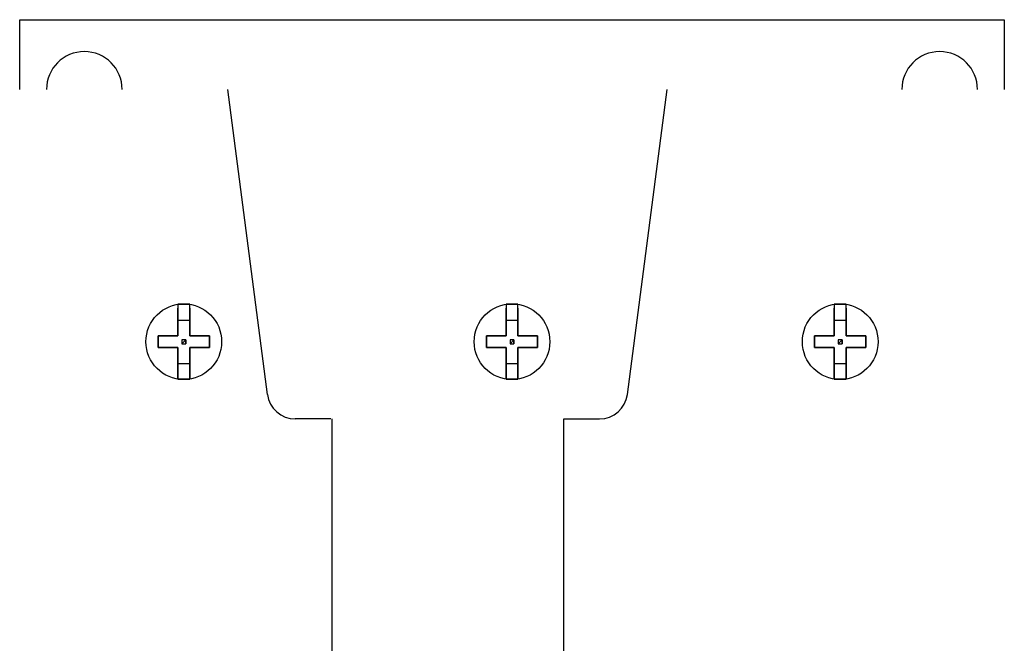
# Model space of a CAD drawing. Header units: centimetres. Extents: x -4250 to -484, y 169 to 6592.
# Tile 76 of 178: x -1121 to -1112, y 3123 to 3129. Entities that reach past the tile are written whole.
import ezdxf

# ---------------------------------------------------------------- set-up
doc = ezdxf.new("R2010")
doc.units = ezdxf.units.CM
doc.layers.add('-APP_FRONTALI', color=7, linetype='Continuous')
doc.layers.add('1', color=7, linetype='Continuous')

# ---------------------------------------------------------------- blocks, each defined once
blk = doc.blocks.new('239394_1141193553')
at = {"layer": '-APP_FRONTALI', "color": 0}
for p, q in [((0, 17.6374), (0, 18.2748)), ((0, 18.2748), (9, 18.2748)), ((9, 18.2748), (9, 17.6374)), ((2.2645, 14.8508), (1.902, 17.6374)), ((5.5553, 14.8508), (5.9178, 17.6374)), ((1.4462, 15.6741), (1.4462, 15.6386)), ((1.5538, 15.6386), (1.5538, 15.6741)), ((4.4462, 15.6741), (4.4462, 15.6386)), ((4.5538, 15.6386), (4.5538, 15.6741)), ((7.4462, 15.6741), (7.4462, 15.6386)), ((7.5538, 15.6386), (7.5538, 15.6741)), ((1.4462, 15.5302), (1.5538, 15.5302)), ((4.4462, 15.5302), (4.5538, 15.5302)), ((7.4462, 15.5302), (7.5538, 15.5302)), ((1.4462, 15.1338), (1.5538, 15.1338)), ((4.4462, 15.1338), (4.5538, 15.1338)), ((7.4462, 15.1338), (7.5538, 15.1338)), ((2.8455, 14.6273), (2.5189, 14.6273)), ((2.8572, 9.8962), (2.8572, 14.6273)), ((4.9743, 9.8962), (4.9743, 14.6273)), ((4.9743, 14.6273), (5.3008, 14.6273))]:
    blk.add_line(p, q, dxfattribs=at)
at = {"layer": '-APP_FRONTALI', "color": 0, "linetype": 'Continuous'}
for p, q in [((1.4462, 15.6741), (1.4818, 15.6741)), ((1.4818, 15.6741), (1.4462, 15.6741)), ((1.4462, 15.6741), (1.4462, 15.6741)), ((1.4818, 15.6741), (1.4818, 15.6741)), ((1.4818, 15.6741), (1.5182, 15.6741)), ((1.5182, 15.6741), (1.4818, 15.6741)), ((1.4818, 15.6741), (1.4818, 15.6741)), ((1.5182, 15.6741), (1.5182, 15.6741)), ((1.5182, 15.6741), (1.5538, 15.6741)), ((1.5538, 15.6741), (1.5182, 15.6741)), ((1.5182, 15.6741), (1.5182, 15.6741)), ((1.5538, 15.6741), (1.5538, 15.6741)), ((4.4462, 15.6741), (4.4818, 15.6741)), ((4.4818, 15.6741), (4.4462, 15.6741)), ((4.4462, 15.6741), (4.4462, 15.6741)), ((4.4818, 15.6741), (4.4818, 15.6741)), ((4.4818, 15.6741), (4.5182, 15.6741)), ((4.5182, 15.6741), (4.4818, 15.6741)), ((4.4818, 15.6741), (4.4818, 15.6741)), ((4.5182, 15.6741), (4.5182, 15.6741)), ((4.5182, 15.6741), (4.5538, 15.6741)), ((4.5538, 15.6741), (4.5182, 15.6741)), ((4.5182, 15.6741), (4.5182, 15.6741)), ((4.5538, 15.6741), (4.5538, 15.6741)), ((7.4462, 15.6741), (7.4818, 15.6741)), ((7.4818, 15.6741), (7.4462, 15.6741)), ((7.4462, 15.6741), (7.4462, 15.6741)), ((7.4818, 15.6741), (7.4818, 15.6741)), ((7.4818, 15.6741), (7.5182, 15.6741)), ((7.5182, 15.6741), (7.4818, 15.6741)), ((7.4818, 15.6741), (7.4818, 15.6741)), ((7.5182, 15.6741), (7.5182, 15.6741)), ((7.5182, 15.6741), (7.5538, 15.6741)), ((7.5538, 15.6741), (7.5182, 15.6741)), ((7.5182, 15.6741), (7.5182, 15.6741)), ((7.5538, 15.6741), (7.5538, 15.6741)), ((1.4462, 15.6386), (1.4462, 15.3862)), ((1.4462, 15.3862), (1.4462, 15.6386)), ((1.4462, 15.6386), (1.4462, 15.6386)), ((1.4462, 15.6386), (1.4462, 15.6386)), ((1.4462, 15.3862), (1.4462, 15.6386)), ((1.4462, 15.6386), (1.4462, 15.6386)), ((1.4462, 15.6386), (1.4462, 15.3862)), ((1.4462, 15.3862), (1.4462, 15.6386)), ((1.4462, 15.6386), (1.4462, 15.6386)), ((1.4462, 15.6386), (1.4462, 15.3862)), ((1.4462, 15.3862), (1.4462, 15.6386)), ((1.4462, 15.6386), (1.4462, 15.3862)), ((1.5538, 15.6386), (1.5538, 15.3862)), ((1.5538, 15.3862), (1.5538, 15.6386)), ((1.5538, 15.6386), (1.5538, 15.6386)), ((1.5538, 15.6386), (1.5538, 15.6386)), ((1.5538, 15.3862), (1.5538, 15.6386)), ((1.5538, 15.6386), (1.5538, 15.6386)), ((1.5538, 15.6386), (1.5538, 15.3862)), ((1.5538, 15.3862), (1.5538, 15.6386)), ((1.5538, 15.6386), (1.5538, 15.6386)), ((1.5538, 15.6386), (1.5538, 15.3862)), ((1.5538, 15.3862), (1.5538, 15.6386)), ((1.5538, 15.6386), (1.5538, 15.3862)), ((4.4462, 15.6386), (4.4462, 15.3862)), ((4.4462, 15.3862), (4.4462, 15.6386)), ((4.4462, 15.6386), (4.4462, 15.6386)), ((4.4462, 15.6386), (4.4462, 15.6386)), ((4.4462, 15.3862), (4.4462, 15.6386)), ((4.4462, 15.6386), (4.4462, 15.6386)), ((4.4462, 15.6386), (4.4462, 15.3862)), ((4.4462, 15.3862), (4.4462, 15.6386)), ((4.4462, 15.6386), (4.4462, 15.6386)), ((4.4462, 15.6386), (4.4462, 15.3862)), ((4.4462, 15.3862), (4.4462, 15.6386)), ((4.4462, 15.6386), (4.4462, 15.3862)), ((4.5538, 15.6386), (4.5538, 15.3862)), ((4.5538, 15.3862), (4.5538, 15.6386)), ((4.5538, 15.6386), (4.5538, 15.6386)), ((4.5538, 15.6386), (4.5538, 15.6386)), ((4.5538, 15.3862), (4.5538, 15.6386)), ((4.5538, 15.6386), (4.5538, 15.6386)), ((4.5538, 15.6386), (4.5538, 15.3862)), ((4.5538, 15.3862), (4.5538, 15.6386)), ((4.5538, 15.6386), (4.5538, 15.6386)), ((4.5538, 15.6386), (4.5538, 15.3862)), ((4.5538, 15.3862), (4.5538, 15.6386)), ((4.5538, 15.6386), (4.5538, 15.3862)), ((7.4462, 15.6386), (7.4462, 15.3862)), ((7.4462, 15.3862), (7.4462, 15.6386)), ((7.4462, 15.6386), (7.4462, 15.6386)), ((7.4462, 15.6386), (7.4462, 15.6386)), ((7.4462, 15.3862), (7.4462, 15.6386)), ((7.4462, 15.6386), (7.4462, 15.6386)), ((7.4462, 15.6386), (7.4462, 15.3862)), ((7.4462, 15.3862), (7.4462, 15.6386)), ((7.4462, 15.6386), (7.4462, 15.6386)), ((7.4462, 15.6386), (7.4462, 15.3862)), ((7.4462, 15.3862), (7.4462, 15.6386)), ((7.4462, 15.6386), (7.4462, 15.3862)), ((7.5538, 15.6386), (7.5538, 15.3862)), ((7.5538, 15.3862), (7.5538, 15.6386)), ((7.5538, 15.6386), (7.5538, 15.6386)), ((7.5538, 15.6386), (7.5538, 15.6386)), ((7.5538, 15.3862), (7.5538, 15.6386)), ((7.5538, 15.6386), (7.5538, 15.6386)), ((7.5538, 15.6386), (7.5538, 15.3862)), ((7.5538, 15.3862), (7.5538, 15.6386)), ((7.5538, 15.6386), (7.5538, 15.6386)), ((7.5538, 15.6386), (7.5538, 15.3862)), ((7.5538, 15.3862), (7.5538, 15.6386)), ((7.5538, 15.6386), (7.5538, 15.3862)), ((1.2658, 15.2786), (1.2658, 15.3862)), ((1.2658, 15.3862), (1.2658, 15.3862)), ((1.2658, 15.3862), (1.2658, 15.2786)), ((1.2658, 15.3862), (1.2658, 15.2786)), ((1.2658, 15.2786), (1.2658, 15.3862)), ((1.2658, 15.3862), (1.2658, 15.3862)), ((1.2658, 15.3862), (1.2658, 15.2786)), ((1.2658, 15.2786), (1.2658, 15.3862)), ((1.2658, 15.3862), (1.2658, 15.3862)), ((1.2658, 15.3862), (1.2658, 15.3862)), ((1.2658, 15.3862), (1.2658, 15.2786)), ((1.2658, 15.2786), (1.2658, 15.3862)), ((1.2658, 15.3862), (1.2658, 15.3862)), ((1.4462, 15.3862), (1.2658, 15.3862)), ((1.2658, 15.3862), (1.2658, 15.3862)), ((1.2658, 15.3862), (1.4462, 15.3862)), ((1.2658, 15.3862), (1.4462, 15.3862)), ((1.4462, 15.3862), (1.2658, 15.3862)), ((1.2658, 15.3862), (1.2658, 15.3862)), ((1.2658, 15.3862), (1.4462, 15.3862)), ((1.4462, 15.3862), (1.2658, 15.3862)), ((1.2658, 15.3862), (1.2658, 15.3862)), ((1.2658, 15.3862), (1.2658, 15.3862)), ((1.2658, 15.3862), (1.4462, 15.3862)), ((1.4462, 15.3862), (1.2658, 15.3862)), ((1.2658, 15.3862), (1.2658, 15.3862)), ((1.4462, 15.3862), (1.4462, 15.3862)), ((1.4462, 15.3862), (1.4462, 15.3862)), ((1.4462, 15.3862), (1.4462, 15.3862)), ((1.4462, 15.3862), (1.4462, 15.3862)), ((1.4462, 15.3862), (1.4462, 15.3862)), ((1.4462, 15.3862), (1.4462, 15.3862)), ((1.4462, 15.3862), (1.4462, 15.3862)), ((1.4462, 15.3862), (1.4462, 15.3862)), ((1.4462, 15.3862), (1.4462, 15.3862)), ((1.5182, 15.3506), (1.4818, 15.3506)), ((1.4818, 15.3506), (1.4818, 15.3142)), ((1.5182, 15.3506), (1.4818, 15.3142)), ((1.5182, 15.3506), (1.4818, 15.3506)), ((1.4818, 15.3506), (1.4818, 15.3142)), ((1.4818, 15.3142), (1.5182, 15.3506)), ((1.4818, 15.3142), (1.5182, 15.3142)), ((1.4818, 15.3142), (1.5182, 15.3142)), ((1.5182, 15.3142), (1.5182, 15.3506)), ((1.5182, 15.3506), (1.5182, 15.3142)), ((1.5182, 15.3142), (1.5182, 15.3506)), ((1.5182, 15.3506), (1.5182, 15.3506)), ((1.5182, 15.3142), (1.5182, 15.3506)), ((1.5182, 15.3506), (1.5182, 15.3506)), ((1.5182, 15.3506), (1.5182, 15.3506)), ((1.5182, 15.3142), (1.5182, 15.3142)), ((1.5182, 15.3142), (1.5182, 15.3142)), ((1.5538, 15.3862), (1.5538, 15.3862)), ((1.5538, 15.3862), (1.5538, 15.3862)), ((1.5538, 15.3862), (1.5538, 15.3862)), ((1.5538, 15.3862), (1.5538, 15.3862)), ((1.5538, 15.3862), (1.5538, 15.3862)), ((1.7342, 15.3862), (1.5538, 15.3862)), ((1.5538, 15.3862), (1.5538, 15.3862)), ((1.5538, 15.3862), (1.7342, 15.3862)), ((1.5538, 15.3862), (1.7342, 15.3862)), ((1.7342, 15.3862), (1.5538, 15.3862)), ((1.5538, 15.3862), (1.5538, 15.3862)), ((1.5538, 15.3862), (1.7342, 15.3862)), ((1.7342, 15.3862), (1.5538, 15.3862)), ((1.5538, 15.3862), (1.5538, 15.3862)), ((1.5538, 15.3862), (1.5538, 15.3862)), ((1.5538, 15.3862), (1.7342, 15.3862)), ((1.7342, 15.3862), (1.5538, 15.3862)), ((1.5538, 15.3862), (1.5538, 15.3862)), ((1.7342, 15.2786), (1.7342, 15.3862)), ((1.7342, 15.3862), (1.7342, 15.3862)), ((1.7342, 15.3862), (1.7342, 15.2786)), ((1.7342, 15.3862), (1.7342, 15.2786)), ((1.7342, 15.2786), (1.7342, 15.3862)), ((1.7342, 15.3862), (1.7342, 15.3862)), ((1.7342, 15.3862), (1.7342, 15.2786)), ((1.7342, 15.2786), (1.7342, 15.3862)), ((1.7342, 15.3862), (1.7342, 15.3862)), ((1.7342, 15.3862), (1.7342, 15.3862)), ((1.7342, 15.3862), (1.7342, 15.2786)), ((1.7342, 15.2786), (1.7342, 15.3862)), ((1.7342, 15.3862), (1.7342, 15.3862)), ((1.7342, 15.3862), (1.7342, 15.3862)), ((1.7342, 15.3862), (1.7342, 15.3862)), ((1.7342, 15.3862), (1.7342, 15.3862)), ((1.7342, 15.3862), (1.7342, 15.3862)), ((4.2658, 15.2786), (4.2658, 15.3862)), ((4.2658, 15.3862), (4.2658, 15.3862)), ((4.2658, 15.3862), (4.2658, 15.2786)), ((4.2658, 15.3862), (4.2658, 15.2786)), ((4.2658, 15.2786), (4.2658, 15.3862)), ((4.2658, 15.3862), (4.2658, 15.3862)), ((4.2658, 15.3862), (4.2658, 15.2786)), ((4.2658, 15.2786), (4.2658, 15.3862)), ((4.2658, 15.3862), (4.2658, 15.3862)), ((4.2658, 15.3862), (4.2658, 15.3862)), ((4.2658, 15.3862), (4.2658, 15.2786)), ((4.2658, 15.2786), (4.2658, 15.3862)), ((4.2658, 15.3862), (4.2658, 15.3862)), ((4.4462, 15.3862), (4.2658, 15.3862)), ((4.2658, 15.3862), (4.2658, 15.3862)), ((4.2658, 15.3862), (4.4462, 15.3862)), ((4.2658, 15.3862), (4.4462, 15.3862)), ((4.4462, 15.3862), (4.2658, 15.3862)), ((4.2658, 15.3862), (4.2658, 15.3862)), ((4.2658, 15.3862), (4.4462, 15.3862)), ((4.4462, 15.3862), (4.2658, 15.3862)), ((4.2658, 15.3862), (4.2658, 15.3862)), ((4.2658, 15.3862), (4.2658, 15.3862)), ((4.2658, 15.3862), (4.4462, 15.3862)), ((4.4462, 15.3862), (4.2658, 15.3862)), ((4.2658, 15.3862), (4.2658, 15.3862)), ((4.4462, 15.3862), (4.4462, 15.3862)), ((4.4462, 15.3862), (4.4462, 15.3862)), ((4.4462, 15.3862), (4.4462, 15.3862)), ((4.4462, 15.3862), (4.4462, 15.3862)), ((4.4462, 15.3862), (4.4462, 15.3862)), ((4.4462, 15.3862), (4.4462, 15.3862)), ((4.4462, 15.3862), (4.4462, 15.3862)), ((4.4462, 15.3862), (4.4462, 15.3862)), ((4.4462, 15.3862), (4.4462, 15.3862)), ((4.5182, 15.3506), (4.4818, 15.3506)), ((4.4818, 15.3506), (4.4818, 15.3142)), ((4.5182, 15.3506), (4.4818, 15.3142)), ((4.5182, 15.3506), (4.4818, 15.3506)), ((4.4818, 15.3506), (4.4818, 15.3142)), ((4.4818, 15.3142), (4.5182, 15.3506)), ((4.4818, 15.3142), (4.5182, 15.3142)), ((4.4818, 15.3142), (4.5182, 15.3142)), ((4.5182, 15.3142), (4.5182, 15.3506)), ((4.5182, 15.3506), (4.5182, 15.3142)), ((4.5182, 15.3142), (4.5182, 15.3506)), ((4.5182, 15.3506), (4.5182, 15.3506)), ((4.5182, 15.3142), (4.5182, 15.3506)), ((4.5182, 15.3506), (4.5182, 15.3506)), ((4.5182, 15.3506), (4.5182, 15.3506)), ((4.5182, 15.3142), (4.5182, 15.3142)), ((4.5182, 15.3142), (4.5182, 15.3142)), ((4.5538, 15.3862), (4.5538, 15.3862)), ((4.5538, 15.3862), (4.5538, 15.3862)), ((4.5538, 15.3862), (4.5538, 15.3862)), ((4.5538, 15.3862), (4.5538, 15.3862)), ((4.5538, 15.3862), (4.5538, 15.3862)), ((4.7342, 15.3862), (4.5538, 15.3862)), ((4.5538, 15.3862), (4.5538, 15.3862)), ((4.5538, 15.3862), (4.7342, 15.3862)), ((4.5538, 15.3862), (4.7342, 15.3862)), ((4.7342, 15.3862), (4.5538, 15.3862)), ((4.5538, 15.3862), (4.5538, 15.3862)), ((4.5538, 15.3862), (4.7342, 15.3862)), ((4.7342, 15.3862), (4.5538, 15.3862)), ((4.5538, 15.3862), (4.5538, 15.3862)), ((4.5538, 15.3862), (4.5538, 15.3862)), ((4.5538, 15.3862), (4.7342, 15.3862)), ((4.7342, 15.3862), (4.5538, 15.3862)), ((4.5538, 15.3862), (4.5538, 15.3862)), ((4.7342, 15.2786), (4.7342, 15.3862)), ((4.7342, 15.3862), (4.7342, 15.3862)), ((4.7342, 15.3862), (4.7342, 15.2786)), ((4.7342, 15.3862), (4.7342, 15.2786)), ((4.7342, 15.2786), (4.7342, 15.3862)), ((4.7342, 15.3862), (4.7342, 15.3862)), ((4.7342, 15.3862), (4.7342, 15.2786)), ((4.7342, 15.2786), (4.7342, 15.3862)), ((4.7342, 15.3862), (4.7342, 15.3862)), ((4.7342, 15.3862), (4.7342, 15.3862)), ((4.7342, 15.3862), (4.7342, 15.2786)), ((4.7342, 15.2786), (4.7342, 15.3862)), ((4.7342, 15.3862), (4.7342, 15.3862)), ((4.7342, 15.3862), (4.7342, 15.3862)), ((4.7342, 15.3862), (4.7342, 15.3862)), ((4.7342, 15.3862), (4.7342, 15.3862)), ((4.7342, 15.3862), (4.7342, 15.3862)), ((7.2658, 15.2786), (7.2658, 15.3862)), ((7.2658, 15.3862), (7.2658, 15.3862)), ((7.2658, 15.3862), (7.2658, 15.2786)), ((7.2658, 15.3862), (7.2658, 15.2786)), ((7.2658, 15.2786), (7.2658, 15.3862)), ((7.2658, 15.3862), (7.2658, 15.3862)), ((7.2658, 15.3862), (7.2658, 15.2786)), ((7.2658, 15.2786), (7.2658, 15.3862)), ((7.2658, 15.3862), (7.2658, 15.3862)), ((7.2658, 15.3862), (7.2658, 15.3862)), ((7.2658, 15.3862), (7.2658, 15.2786)), ((7.2658, 15.2786), (7.2658, 15.3862)), ((7.2658, 15.3862), (7.2658, 15.3862)), ((7.4462, 15.3862), (7.2658, 15.3862)), ((7.2658, 15.3862), (7.2658, 15.3862)), ((7.2658, 15.3862), (7.4462, 15.3862)), ((7.2658, 15.3862), (7.4462, 15.3862)), ((7.4462, 15.3862), (7.2658, 15.3862)), ((7.2658, 15.3862), (7.2658, 15.3862)), ((7.2658, 15.3862), (7.4462, 15.3862)), ((7.4462, 15.3862), (7.2658, 15.3862)), ((7.2658, 15.3862), (7.2658, 15.3862)), ((7.2658, 15.3862), (7.2658, 15.3862)), ((7.2658, 15.3862), (7.4462, 15.3862)), ((7.4462, 15.3862), (7.2658, 15.3862)), ((7.2658, 15.3862), (7.2658, 15.3862)), ((7.4462, 15.3862), (7.4462, 15.3862)), ((7.4462, 15.3862), (7.4462, 15.3862)), ((7.4462, 15.3862), (7.4462, 15.3862)), ((7.4462, 15.3862), (7.4462, 15.3862)), ((7.4462, 15.3862), (7.4462, 15.3862)), ((7.4462, 15.3862), (7.4462, 15.3862)), ((7.4462, 15.3862), (7.4462, 15.3862)), ((7.4462, 15.3862), (7.4462, 15.3862)), ((7.4462, 15.3862), (7.4462, 15.3862)), ((7.5182, 15.3506), (7.4818, 15.3506)), ((7.4818, 15.3506), (7.4818, 15.3142)), ((7.5182, 15.3506), (7.4818, 15.3142)), ((7.5182, 15.3506), (7.4818, 15.3506)), ((7.4818, 15.3506), (7.4818, 15.3142)), ((7.4818, 15.3142), (7.5182, 15.3506)), ((7.4818, 15.3142), (7.5182, 15.3142)), ((7.4818, 15.3142), (7.5182, 15.3142)), ((7.5182, 15.3142), (7.5182, 15.3506)), ((7.5182, 15.3506), (7.5182, 15.3142)), ((7.5182, 15.3142), (7.5182, 15.3506)), ((7.5182, 15.3506), (7.5182, 15.3506)), ((7.5182, 15.3142), (7.5182, 15.3506)), ((7.5182, 15.3506), (7.5182, 15.3506)), ((7.5182, 15.3506), (7.5182, 15.3506)), ((7.5182, 15.3142), (7.5182, 15.3142)), ((7.5182, 15.3142), (7.5182, 15.3142)), ((7.5538, 15.3862), (7.5538, 15.3862)), ((7.5538, 15.3862), (7.5538, 15.3862)), ((7.5538, 15.3862), (7.5538, 15.3862)), ((7.5538, 15.3862), (7.5538, 15.3862)), ((7.5538, 15.3862), (7.5538, 15.3862)), ((7.7342, 15.3862), (7.5538, 15.3862)), ((7.5538, 15.3862), (7.5538, 15.3862)), ((7.5538, 15.3862), (7.7342, 15.3862)), ((7.5538, 15.3862), (7.7342, 15.3862)), ((7.7342, 15.3862), (7.5538, 15.3862)), ((7.5538, 15.3862), (7.5538, 15.3862)), ((7.5538, 15.3862), (7.7342, 15.3862)), ((7.7342, 15.3862), (7.5538, 15.3862)), ((7.5538, 15.3862), (7.5538, 15.3862)), ((7.5538, 15.3862), (7.5538, 15.3862)), ((7.5538, 15.3862), (7.7342, 15.3862)), ((7.7342, 15.3862), (7.5538, 15.3862)), ((7.5538, 15.3862), (7.5538, 15.3862)), ((7.7342, 15.2786), (7.7342, 15.3862)), ((7.7342, 15.3862), (7.7342, 15.3862)), ((7.7342, 15.3862), (7.7342, 15.2786)), ((7.7342, 15.3862), (7.7342, 15.2786)), ((7.7342, 15.2786), (7.7342, 15.3862)), ((7.7342, 15.3862), (7.7342, 15.3862)), ((7.7342, 15.3862), (7.7342, 15.2786)), ((7.7342, 15.2786), (7.7342, 15.3862)), ((7.7342, 15.3862), (7.7342, 15.3862)), ((7.7342, 15.3862), (7.7342, 15.3862)), ((7.7342, 15.3862), (7.7342, 15.2786)), ((7.7342, 15.2786), (7.7342, 15.3862)), ((7.7342, 15.3862), (7.7342, 15.3862)), ((7.7342, 15.3862), (7.7342, 15.3862)), ((7.7342, 15.3862), (7.7342, 15.3862)), ((7.7342, 15.3862), (7.7342, 15.3862)), ((7.7342, 15.3862), (7.7342, 15.3862)), ((1.4462, 15.2786), (1.2658, 15.2786)), ((1.2658, 15.2786), (1.2658, 15.2786)), ((1.2658, 15.2786), (1.4462, 15.2786)), ((1.2658, 15.2786), (1.4462, 15.2786)), ((1.4462, 15.2786), (1.2658, 15.2786)), ((1.2658, 15.2786), (1.2658, 15.2786)), ((1.2658, 15.2786), (1.4462, 15.2786)), ((1.4462, 15.2786), (1.2658, 15.2786)), ((1.2658, 15.2786), (1.2658, 15.2786)), ((1.2658, 15.2786), (1.2658, 15.2786)), ((1.2658, 15.2786), (1.4462, 15.2786)), ((1.4462, 15.2786), (1.2658, 15.2786)), ((1.2658, 15.2786), (1.2658, 15.2786)), ((1.2658, 15.2786), (1.2658, 15.2786)), ((1.2658, 15.2786), (1.2658, 15.2786)), ((1.2658, 15.2786), (1.2658, 15.2786)), ((1.2658, 15.2786), (1.2658, 15.2786)), ((1.4462, 15.2786), (1.4462, 15.2786)), ((1.4462, 15.2786), (1.4462, 15.2786)), ((1.4462, 15.2786), (1.4462, 15.2786)), ((1.4462, 15.2786), (1.4462, 15.2786)), ((1.4462, 15.2786), (1.4462, 15.0262)), ((1.4462, 15.0262), (1.4462, 15.2786)), ((1.4462, 15.2786), (1.4462, 15.2786)), ((1.4462, 15.2786), (1.4462, 15.2786)), ((1.4462, 15.0262), (1.4462, 15.2786)), ((1.4462, 15.2786), (1.4462, 15.2786)), ((1.4462, 15.2786), (1.4462, 15.0262)), ((1.4462, 15.0262), (1.4462, 15.2786)), ((1.4462, 15.2786), (1.4462, 15.2786)), ((1.4462, 15.2786), (1.4462, 15.0262)), ((1.4462, 15.0262), (1.4462, 15.2786)), ((1.4462, 15.2786), (1.4462, 15.0262)), ((1.5538, 15.2786), (1.5538, 15.0262)), ((1.5538, 15.0262), (1.5538, 15.2786)), ((1.5538, 15.2786), (1.5538, 15.2786)), ((1.5538, 15.2786), (1.5538, 15.2786)), ((1.5538, 15.0262), (1.5538, 15.2786)), ((1.5538, 15.2786), (1.5538, 15.2786)), ((1.5538, 15.2786), (1.5538, 15.0262)), ((1.5538, 15.0262), (1.5538, 15.2786)), ((1.5538, 15.2786), (1.5538, 15.2786)), ((1.5538, 15.2786), (1.5538, 15.0262)), ((1.5538, 15.0262), (1.5538, 15.2786)), ((1.5538, 15.2786), (1.5538, 15.0262)), ((1.7342, 15.2786), (1.5538, 15.2786)), ((1.5538, 15.2786), (1.5538, 15.2786)), ((1.5538, 15.2786), (1.7342, 15.2786)), ((1.5538, 15.2786), (1.7342, 15.2786)), ((1.7342, 15.2786), (1.5538, 15.2786)), ((1.5538, 15.2786), (1.5538, 15.2786)), ((1.5538, 15.2786), (1.7342, 15.2786)), ((1.7342, 15.2786), (1.5538, 15.2786)), ((1.5538, 15.2786), (1.5538, 15.2786)), ((1.5538, 15.2786), (1.5538, 15.2786)), ((1.5538, 15.2786), (1.7342, 15.2786)), ((1.7342, 15.2786), (1.5538, 15.2786)), ((1.5538, 15.2786), (1.5538, 15.2786)), ((1.7342, 15.2786), (1.7342, 15.2786)), ((1.7342, 15.2786), (1.7342, 15.2786)), ((1.7342, 15.2786), (1.7342, 15.2786)), ((1.7342, 15.2786), (1.7342, 15.2786)), ((1.7342, 15.2786), (1.7342, 15.2786)), ((1.7342, 15.2786), (1.7342, 15.2786)), ((1.7342, 15.2786), (1.7342, 15.2786)), ((1.7342, 15.2786), (1.7342, 15.2786)), ((4.4462, 15.2786), (4.2658, 15.2786)), ((4.2658, 15.2786), (4.2658, 15.2786)), ((4.2658, 15.2786), (4.4462, 15.2786)), ((4.2658, 15.2786), (4.4462, 15.2786)), ((4.4462, 15.2786), (4.2658, 15.2786)), ((4.2658, 15.2786), (4.2658, 15.2786)), ((4.2658, 15.2786), (4.4462, 15.2786)), ((4.4462, 15.2786), (4.2658, 15.2786)), ((4.2658, 15.2786), (4.2658, 15.2786)), ((4.2658, 15.2786), (4.2658, 15.2786)), ((4.2658, 15.2786), (4.4462, 15.2786)), ((4.4462, 15.2786), (4.2658, 15.2786)), ((4.2658, 15.2786), (4.2658, 15.2786)), ((4.2658, 15.2786), (4.2658, 15.2786)), ((4.2658, 15.2786), (4.2658, 15.2786)), ((4.2658, 15.2786), (4.2658, 15.2786)), ((4.2658, 15.2786), (4.2658, 15.2786)), ((4.4462, 15.2786), (4.4462, 15.2786)), ((4.4462, 15.2786), (4.4462, 15.2786)), ((4.4462, 15.2786), (4.4462, 15.2786)), ((4.4462, 15.2786), (4.4462, 15.2786)), ((4.4462, 15.2786), (4.4462, 15.0262)), ((4.4462, 15.0262), (4.4462, 15.2786)), ((4.4462, 15.2786), (4.4462, 15.2786)), ((4.4462, 15.2786), (4.4462, 15.2786)), ((4.4462, 15.0262), (4.4462, 15.2786)), ((4.4462, 15.2786), (4.4462, 15.2786)), ((4.4462, 15.2786), (4.4462, 15.0262)), ((4.4462, 15.0262), (4.4462, 15.2786)), ((4.4462, 15.2786), (4.4462, 15.2786)), ((4.4462, 15.2786), (4.4462, 15.0262)), ((4.4462, 15.0262), (4.4462, 15.2786)), ((4.4462, 15.2786), (4.4462, 15.0262)), ((4.5538, 15.2786), (4.5538, 15.0262)), ((4.5538, 15.0262), (4.5538, 15.2786)), ((4.5538, 15.2786), (4.5538, 15.2786)), ((4.5538, 15.2786), (4.5538, 15.2786)), ((4.5538, 15.0262), (4.5538, 15.2786)), ((4.5538, 15.2786), (4.5538, 15.2786)), ((4.5538, 15.2786), (4.5538, 15.0262)), ((4.5538, 15.0262), (4.5538, 15.2786)), ((4.5538, 15.2786), (4.5538, 15.2786)), ((4.5538, 15.2786), (4.5538, 15.0262)), ((4.5538, 15.0262), (4.5538, 15.2786)), ((4.5538, 15.2786), (4.5538, 15.0262)), ((4.7342, 15.2786), (4.5538, 15.2786)), ((4.5538, 15.2786), (4.5538, 15.2786)), ((4.5538, 15.2786), (4.7342, 15.2786)), ((4.5538, 15.2786), (4.7342, 15.2786)), ((4.7342, 15.2786), (4.5538, 15.2786)), ((4.5538, 15.2786), (4.5538, 15.2786)), ((4.5538, 15.2786), (4.7342, 15.2786)), ((4.7342, 15.2786), (4.5538, 15.2786)), ((4.5538, 15.2786), (4.5538, 15.2786)), ((4.5538, 15.2786), (4.5538, 15.2786)), ((4.5538, 15.2786), (4.7342, 15.2786)), ((4.7342, 15.2786), (4.5538, 15.2786)), ((4.5538, 15.2786), (4.5538, 15.2786)), ((4.7342, 15.2786), (4.7342, 15.2786)), ((4.7342, 15.2786), (4.7342, 15.2786)), ((4.7342, 15.2786), (4.7342, 15.2786)), ((4.7342, 15.2786), (4.7342, 15.2786)), ((4.7342, 15.2786), (4.7342, 15.2786)), ((4.7342, 15.2786), (4.7342, 15.2786)), ((4.7342, 15.2786), (4.7342, 15.2786)), ((4.7342, 15.2786), (4.7342, 15.2786)), ((7.4462, 15.2786), (7.2658, 15.2786)), ((7.2658, 15.2786), (7.2658, 15.2786)), ((7.2658, 15.2786), (7.4462, 15.2786)), ((7.2658, 15.2786), (7.4462, 15.2786)), ((7.4462, 15.2786), (7.2658, 15.2786)), ((7.2658, 15.2786), (7.2658, 15.2786)), ((7.2658, 15.2786), (7.4462, 15.2786)), ((7.4462, 15.2786), (7.2658, 15.2786)), ((7.2658, 15.2786), (7.2658, 15.2786)), ((7.2658, 15.2786), (7.2658, 15.2786)), ((7.2658, 15.2786), (7.4462, 15.2786)), ((7.4462, 15.2786), (7.2658, 15.2786)), ((7.2658, 15.2786), (7.2658, 15.2786)), ((7.2658, 15.2786), (7.2658, 15.2786)), ((7.2658, 15.2786), (7.2658, 15.2786)), ((7.2658, 15.2786), (7.2658, 15.2786)), ((7.2658, 15.2786), (7.2658, 15.2786)), ((7.4462, 15.2786), (7.4462, 15.2786)), ((7.4462, 15.2786), (7.4462, 15.2786)), ((7.4462, 15.2786), (7.4462, 15.2786)), ((7.4462, 15.2786), (7.4462, 15.2786)), ((7.4462, 15.2786), (7.4462, 15.0262)), ((7.4462, 15.0262), (7.4462, 15.2786)), ((7.4462, 15.2786), (7.4462, 15.2786)), ((7.4462, 15.2786), (7.4462, 15.2786)), ((7.4462, 15.0262), (7.4462, 15.2786)), ((7.4462, 15.2786), (7.4462, 15.2786)), ((7.4462, 15.2786), (7.4462, 15.0262)), ((7.4462, 15.0262), (7.4462, 15.2786)), ((7.4462, 15.2786), (7.4462, 15.2786)), ((7.4462, 15.2786), (7.4462, 15.0262)), ((7.4462, 15.0262), (7.4462, 15.2786)), ((7.4462, 15.2786), (7.4462, 15.0262)), ((7.5538, 15.2786), (7.5538, 15.0262)), ((7.5538, 15.0262), (7.5538, 15.2786)), ((7.5538, 15.2786), (7.5538, 15.2786)), ((7.5538, 15.2786), (7.5538, 15.2786)), ((7.5538, 15.0262), (7.5538, 15.2786)), ((7.5538, 15.2786), (7.5538, 15.2786)), ((7.5538, 15.2786), (7.5538, 15.0262)), ((7.5538, 15.0262), (7.5538, 15.2786)), ((7.5538, 15.2786), (7.5538, 15.2786)), ((7.5538, 15.2786), (7.5538, 15.0262)), ((7.5538, 15.0262), (7.5538, 15.2786)), ((7.5538, 15.2786), (7.5538, 15.0262)), ((7.7342, 15.2786), (7.5538, 15.2786)), ((7.5538, 15.2786), (7.5538, 15.2786)), ((7.5538, 15.2786), (7.7342, 15.2786)), ((7.5538, 15.2786), (7.7342, 15.2786)), ((7.7342, 15.2786), (7.5538, 15.2786)), ((7.5538, 15.2786), (7.5538, 15.2786)), ((7.5538, 15.2786), (7.7342, 15.2786)), ((7.7342, 15.2786), (7.5538, 15.2786)), ((7.5538, 15.2786), (7.5538, 15.2786)), ((7.5538, 15.2786), (7.5538, 15.2786)), ((7.5538, 15.2786), (7.7342, 15.2786)), ((7.7342, 15.2786), (7.5538, 15.2786)), ((7.5538, 15.2786), (7.5538, 15.2786)), ((7.7342, 15.2786), (7.7342, 15.2786)), ((7.7342, 15.2786), (7.7342, 15.2786)), ((7.7342, 15.2786), (7.7342, 15.2786)), ((7.7342, 15.2786), (7.7342, 15.2786)), ((7.7342, 15.2786), (7.7342, 15.2786)), ((7.7342, 15.2786), (7.7342, 15.2786)), ((7.7342, 15.2786), (7.7342, 15.2786)), ((7.7342, 15.2786), (7.7342, 15.2786)), ((1.4462, 15.0262), (1.4462, 14.9898)), ((1.4462, 14.9898), (1.4462, 15.0262)), ((1.4462, 15.0262), (1.4462, 15.0262)), ((1.4462, 15.0262), (1.4462, 15.0262)), ((1.4462, 14.9898), (1.4462, 15.0262)), ((1.4462, 15.0262), (1.4462, 15.0262)), ((1.4462, 15.0262), (1.4462, 14.9898)), ((1.4462, 14.9898), (1.4462, 15.0262)), ((1.4462, 15.0262), (1.4462, 15.0262)), ((1.4462, 15.0262), (1.4462, 14.9898)), ((1.4462, 14.9898), (1.4462, 15.0262)), ((1.4462, 15.0262), (1.4462, 14.9898)), ((1.4462, 15.0262), (1.4462, 15.0262)), ((1.4462, 15.0262), (1.4462, 15.0262)), ((1.4462, 15.0262), (1.4462, 15.0262)), ((1.4462, 15.0262), (1.4462, 15.0262)), ((1.4462, 15.0262), (1.4462, 15.0262)), ((1.4462, 14.9898), (1.4818, 14.9898)), ((1.4818, 14.9898), (1.4462, 14.9898)), ((1.4462, 14.9898), (1.4462, 14.9898)), ((1.4462, 14.9898), (1.4462, 14.9898)), ((1.4818, 14.9898), (1.4462, 14.9898)), ((1.4462, 14.9898), (1.4462, 14.9898)), ((1.4462, 14.9898), (1.4818, 14.9898)), ((1.4818, 14.9898), (1.4462, 14.9898)), ((1.4462, 14.9898), (1.4462, 14.9898)), ((1.4462, 14.9898), (1.4818, 14.9898)), ((1.4818, 14.9898), (1.4462, 14.9898)), ((1.4462, 14.9898), (1.4818, 14.9898)), ((1.4462, 14.9898), (1.4462, 14.9898)), ((1.4462, 14.9898), (1.4462, 14.9898)), ((1.4462, 14.9898), (1.4462, 14.9898)), ((1.4462, 14.9898), (1.4462, 14.9898)), ((1.4462, 14.9898), (1.4462, 14.9898)), ((1.4818, 14.9898), (1.5182, 14.9898)), ((1.5182, 14.9898), (1.4818, 14.9898)), ((1.4818, 14.9898), (1.4818, 14.9898)), ((1.4818, 14.9898), (1.4818, 14.9898)), ((1.5182, 14.9898), (1.4818, 14.9898)), ((1.4818, 14.9898), (1.4818, 14.9898)), ((1.4818, 14.9898), (1.5182, 14.9898)), ((1.5182, 14.9898), (1.4818, 14.9898)), ((1.4818, 14.9898), (1.4818, 14.9898)), ((1.4818, 14.9898), (1.5182, 14.9898)), ((1.5182, 14.9898), (1.4818, 14.9898)), ((1.4818, 14.9898), (1.5182, 14.9898)), ((1.4818, 14.9898), (1.4818, 14.9898)), ((1.4818, 14.9898), (1.4818, 14.9898)), ((1.4818, 14.9898), (1.4818, 14.9898)), ((1.4818, 14.9898), (1.4818, 14.9898)), ((1.4818, 14.9898), (1.4818, 14.9898)), ((1.5182, 14.9898), (1.5538, 14.9898)), ((1.5538, 14.9898), (1.5182, 14.9898)), ((1.5182, 14.9898), (1.5182, 14.9898)), ((1.5182, 14.9898), (1.5182, 14.9898)), ((1.5538, 14.9898), (1.5182, 14.9898)), ((1.5182, 14.9898), (1.5182, 14.9898)), ((1.5182, 14.9898), (1.5538, 14.9898)), ((1.5538, 14.9898), (1.5182, 14.9898)), ((1.5182, 14.9898), (1.5182, 14.9898)), ((1.5182, 14.9898), (1.5538, 14.9898)), ((1.5538, 14.9898), (1.5182, 14.9898)), ((1.5182, 14.9898), (1.5538, 14.9898)), ((1.5182, 14.9898), (1.5182, 14.9898)), ((1.5182, 14.9898), (1.5182, 14.9898)), ((1.5182, 14.9898), (1.5182, 14.9898)), ((1.5182, 14.9898), (1.5182, 14.9898)), ((1.5182, 14.9898), (1.5182, 14.9898)), ((1.5538, 14.9898), (1.5538, 15.0262)), ((1.5538, 15.0262), (1.5538, 15.0262)), ((1.5538, 15.0262), (1.5538, 14.9898)), ((1.5538, 15.0262), (1.5538, 14.9898)), ((1.5538, 14.9898), (1.5538, 15.0262)), ((1.5538, 15.0262), (1.5538, 15.0262)), ((1.5538, 15.0262), (1.5538, 14.9898)), ((1.5538, 14.9898), (1.5538, 15.0262)), ((1.5538, 15.0262), (1.5538, 15.0262)), ((1.5538, 15.0262), (1.5538, 15.0262)), ((1.5538, 15.0262), (1.5538, 14.9898)), ((1.5538, 14.9898), (1.5538, 15.0262)), ((1.5538, 15.0262), (1.5538, 15.0262)), ((1.5538, 15.0262), (1.5538, 15.0262)), ((1.5538, 15.0262), (1.5538, 15.0262)), ((1.5538, 15.0262), (1.5538, 15.0262)), ((1.5538, 15.0262), (1.5538, 15.0262)), ((1.5538, 15.0262), (1.5538, 15.0262)), ((1.5538, 14.9898), (1.5538, 14.9898)), ((1.5538, 14.9898), (1.5538, 14.9898)), ((1.5538, 14.9898), (1.5538, 14.9898)), ((1.5538, 14.9898), (1.5538, 14.9898)), ((1.5538, 14.9898), (1.5538, 14.9898)), ((1.5538, 14.9898), (1.5538, 14.9898)), ((1.5538, 14.9898), (1.5538, 14.9898)), ((1.5538, 14.9898), (1.5538, 14.9898)), ((1.5538, 14.9898), (1.5538, 14.9898)), ((4.4462, 15.0262), (4.4462, 14.9898)), ((4.4462, 14.9898), (4.4462, 15.0262)), ((4.4462, 15.0262), (4.4462, 15.0262)), ((4.4462, 15.0262), (4.4462, 15.0262)), ((4.4462, 14.9898), (4.4462, 15.0262)), ((4.4462, 15.0262), (4.4462, 15.0262)), ((4.4462, 15.0262), (4.4462, 14.9898)), ((4.4462, 14.9898), (4.4462, 15.0262)), ((4.4462, 15.0262), (4.4462, 15.0262)), ((4.4462, 15.0262), (4.4462, 14.9898)), ((4.4462, 14.9898), (4.4462, 15.0262)), ((4.4462, 15.0262), (4.4462, 14.9898)), ((4.4462, 15.0262), (4.4462, 15.0262)), ((4.4462, 15.0262), (4.4462, 15.0262)), ((4.4462, 15.0262), (4.4462, 15.0262)), ((4.4462, 15.0262), (4.4462, 15.0262)), ((4.4462, 15.0262), (4.4462, 15.0262)), ((4.4462, 14.9898), (4.4818, 14.9898)), ((4.4818, 14.9898), (4.4462, 14.9898)), ((4.4462, 14.9898), (4.4462, 14.9898)), ((4.4462, 14.9898), (4.4462, 14.9898)), ((4.4818, 14.9898), (4.4462, 14.9898)), ((4.4462, 14.9898), (4.4462, 14.9898)), ((4.4462, 14.9898), (4.4818, 14.9898)), ((4.4818, 14.9898), (4.4462, 14.9898)), ((4.4462, 14.9898), (4.4462, 14.9898)), ((4.4462, 14.9898), (4.4818, 14.9898)), ((4.4818, 14.9898), (4.4462, 14.9898)), ((4.4462, 14.9898), (4.4818, 14.9898)), ((4.4462, 14.9898), (4.4462, 14.9898)), ((4.4462, 14.9898), (4.4462, 14.9898)), ((4.4462, 14.9898), (4.4462, 14.9898)), ((4.4462, 14.9898), (4.4462, 14.9898)), ((4.4462, 14.9898), (4.4462, 14.9898)), ((4.4818, 14.9898), (4.5182, 14.9898)), ((4.5182, 14.9898), (4.4818, 14.9898)), ((4.4818, 14.9898), (4.4818, 14.9898)), ((4.4818, 14.9898), (4.4818, 14.9898)), ((4.5182, 14.9898), (4.4818, 14.9898)), ((4.4818, 14.9898), (4.4818, 14.9898)), ((4.4818, 14.9898), (4.5182, 14.9898)), ((4.5182, 14.9898), (4.4818, 14.9898)), ((4.4818, 14.9898), (4.4818, 14.9898)), ((4.4818, 14.9898), (4.5182, 14.9898)), ((4.5182, 14.9898), (4.4818, 14.9898)), ((4.4818, 14.9898), (4.5182, 14.9898)), ((4.4818, 14.9898), (4.4818, 14.9898)), ((4.4818, 14.9898), (4.4818, 14.9898)), ((4.4818, 14.9898), (4.4818, 14.9898)), ((4.4818, 14.9898), (4.4818, 14.9898)), ((4.4818, 14.9898), (4.4818, 14.9898)), ((4.5182, 14.9898), (4.5538, 14.9898)), ((4.5538, 14.9898), (4.5182, 14.9898)), ((4.5182, 14.9898), (4.5182, 14.9898)), ((4.5182, 14.9898), (4.5182, 14.9898)), ((4.5538, 14.9898), (4.5182, 14.9898)), ((4.5182, 14.9898), (4.5182, 14.9898)), ((4.5182, 14.9898), (4.5538, 14.9898)), ((4.5538, 14.9898), (4.5182, 14.9898)), ((4.5182, 14.9898), (4.5182, 14.9898)), ((4.5182, 14.9898), (4.5538, 14.9898)), ((4.5538, 14.9898), (4.5182, 14.9898)), ((4.5182, 14.9898), (4.5538, 14.9898)), ((4.5182, 14.9898), (4.5182, 14.9898)), ((4.5182, 14.9898), (4.5182, 14.9898)), ((4.5182, 14.9898), (4.5182, 14.9898)), ((4.5182, 14.9898), (4.5182, 14.9898)), ((4.5182, 14.9898), (4.5182, 14.9898)), ((4.5538, 14.9898), (4.5538, 15.0262)), ((4.5538, 15.0262), (4.5538, 15.0262)), ((4.5538, 15.0262), (4.5538, 14.9898)), ((4.5538, 15.0262), (4.5538, 14.9898)), ((4.5538, 14.9898), (4.5538, 15.0262)), ((4.5538, 15.0262), (4.5538, 15.0262)), ((4.5538, 15.0262), (4.5538, 14.9898)), ((4.5538, 14.9898), (4.5538, 15.0262)), ((4.5538, 15.0262), (4.5538, 15.0262)), ((4.5538, 15.0262), (4.5538, 15.0262)), ((4.5538, 15.0262), (4.5538, 14.9898)), ((4.5538, 14.9898), (4.5538, 15.0262)), ((4.5538, 15.0262), (4.5538, 15.0262)), ((4.5538, 15.0262), (4.5538, 15.0262)), ((4.5538, 15.0262), (4.5538, 15.0262)), ((4.5538, 15.0262), (4.5538, 15.0262)), ((4.5538, 15.0262), (4.5538, 15.0262)), ((4.5538, 15.0262), (4.5538, 15.0262)), ((4.5538, 14.9898), (4.5538, 14.9898)), ((4.5538, 14.9898), (4.5538, 14.9898)), ((4.5538, 14.9898), (4.5538, 14.9898)), ((4.5538, 14.9898), (4.5538, 14.9898)), ((4.5538, 14.9898), (4.5538, 14.9898)), ((4.5538, 14.9898), (4.5538, 14.9898)), ((4.5538, 14.9898), (4.5538, 14.9898)), ((4.5538, 14.9898), (4.5538, 14.9898)), ((4.5538, 14.9898), (4.5538, 14.9898)), ((7.4462, 15.0262), (7.4462, 14.9898)), ((7.4462, 14.9898), (7.4462, 15.0262)), ((7.4462, 15.0262), (7.4462, 15.0262)), ((7.4462, 15.0262), (7.4462, 15.0262)), ((7.4462, 14.9898), (7.4462, 15.0262)), ((7.4462, 15.0262), (7.4462, 15.0262)), ((7.4462, 15.0262), (7.4462, 14.9898)), ((7.4462, 14.9898), (7.4462, 15.0262)), ((7.4462, 15.0262), (7.4462, 15.0262)), ((7.4462, 15.0262), (7.4462, 14.9898)), ((7.4462, 14.9898), (7.4462, 15.0262)), ((7.4462, 15.0262), (7.4462, 14.9898)), ((7.4462, 15.0262), (7.4462, 15.0262)), ((7.4462, 15.0262), (7.4462, 15.0262)), ((7.4462, 15.0262), (7.4462, 15.0262)), ((7.4462, 15.0262), (7.4462, 15.0262)), ((7.4462, 15.0262), (7.4462, 15.0262)), ((7.4462, 14.9898), (7.4818, 14.9898)), ((7.4818, 14.9898), (7.4462, 14.9898)), ((7.4462, 14.9898), (7.4462, 14.9898)), ((7.4462, 14.9898), (7.4462, 14.9898)), ((7.4818, 14.9898), (7.4462, 14.9898)), ((7.4462, 14.9898), (7.4462, 14.9898)), ((7.4462, 14.9898), (7.4818, 14.9898)), ((7.4818, 14.9898), (7.4462, 14.9898)), ((7.4462, 14.9898), (7.4462, 14.9898)), ((7.4462, 14.9898), (7.4818, 14.9898)), ((7.4818, 14.9898), (7.4462, 14.9898)), ((7.4462, 14.9898), (7.4818, 14.9898)), ((7.4462, 14.9898), (7.4462, 14.9898)), ((7.4462, 14.9898), (7.4462, 14.9898)), ((7.4462, 14.9898), (7.4462, 14.9898)), ((7.4462, 14.9898), (7.4462, 14.9898)), ((7.4462, 14.9898), (7.4462, 14.9898)), ((7.4818, 14.9898), (7.5182, 14.9898)), ((7.5182, 14.9898), (7.4818, 14.9898)), ((7.4818, 14.9898), (7.4818, 14.9898)), ((7.4818, 14.9898), (7.4818, 14.9898)), ((7.5182, 14.9898), (7.4818, 14.9898)), ((7.4818, 14.9898), (7.4818, 14.9898)), ((7.4818, 14.9898), (7.5182, 14.9898)), ((7.5182, 14.9898), (7.4818, 14.9898)), ((7.4818, 14.9898), (7.4818, 14.9898)), ((7.4818, 14.9898), (7.5182, 14.9898)), ((7.5182, 14.9898), (7.4818, 14.9898)), ((7.4818, 14.9898), (7.5182, 14.9898)), ((7.4818, 14.9898), (7.4818, 14.9898)), ((7.4818, 14.9898), (7.4818, 14.9898)), ((7.4818, 14.9898), (7.4818, 14.9898)), ((7.4818, 14.9898), (7.4818, 14.9898)), ((7.4818, 14.9898), (7.4818, 14.9898)), ((7.5182, 14.9898), (7.5538, 14.9898)), ((7.5538, 14.9898), (7.5182, 14.9898)), ((7.5182, 14.9898), (7.5182, 14.9898)), ((7.5182, 14.9898), (7.5182, 14.9898)), ((7.5538, 14.9898), (7.5182, 14.9898)), ((7.5182, 14.9898), (7.5182, 14.9898)), ((7.5182, 14.9898), (7.5538, 14.9898)), ((7.5538, 14.9898), (7.5182, 14.9898)), ((7.5182, 14.9898), (7.5182, 14.9898)), ((7.5182, 14.9898), (7.5538, 14.9898)), ((7.5538, 14.9898), (7.5182, 14.9898)), ((7.5182, 14.9898), (7.5538, 14.9898)), ((7.5182, 14.9898), (7.5182, 14.9898)), ((7.5182, 14.9898), (7.5182, 14.9898)), ((7.5182, 14.9898), (7.5182, 14.9898)), ((7.5182, 14.9898), (7.5182, 14.9898)), ((7.5182, 14.9898), (7.5182, 14.9898)), ((7.5538, 14.9898), (7.5538, 15.0262)), ((7.5538, 15.0262), (7.5538, 15.0262)), ((7.5538, 15.0262), (7.5538, 14.9898)), ((7.5538, 15.0262), (7.5538, 14.9898)), ((7.5538, 14.9898), (7.5538, 15.0262)), ((7.5538, 15.0262), (7.5538, 15.0262)), ((7.5538, 15.0262), (7.5538, 14.9898)), ((7.5538, 14.9898), (7.5538, 15.0262)), ((7.5538, 15.0262), (7.5538, 15.0262)), ((7.5538, 15.0262), (7.5538, 15.0262)), ((7.5538, 15.0262), (7.5538, 14.9898)), ((7.5538, 14.9898), (7.5538, 15.0262)), ((7.5538, 15.0262), (7.5538, 15.0262)), ((7.5538, 15.0262), (7.5538, 15.0262)), ((7.5538, 15.0262), (7.5538, 15.0262)), ((7.5538, 15.0262), (7.5538, 15.0262)), ((7.5538, 15.0262), (7.5538, 15.0262)), ((7.5538, 15.0262), (7.5538, 15.0262)), ((7.5538, 14.9898), (7.5538, 14.9898)), ((7.5538, 14.9898), (7.5538, 14.9898)), ((7.5538, 14.9898), (7.5538, 14.9898)), ((7.5538, 14.9898), (7.5538, 14.9898)), ((7.5538, 14.9898), (7.5538, 14.9898)), ((7.5538, 14.9898), (7.5538, 14.9898)), ((7.5538, 14.9898), (7.5538, 14.9898)), ((7.5538, 14.9898), (7.5538, 14.9898)), ((7.5538, 14.9898), (7.5538, 14.9898))]:
    blk.add_line(p, q, dxfattribs=at)
at = {"layer": '-APP_FRONTALI', "color": 0}
for centre in [(1.5, 15.3324), (4.5, 15.3324), (7.5, 15.3324)]:
    blk.add_circle(centre, 0.346, dxfattribs=at)
for centre, radius, start, end in [((0.5909, 17.6374), 0.346, 0, 180), ((8.4091, 17.6374), 0.346, 0, 180), ((2.5189, 14.8839), 0.2566, 187.41155, 270), ((5.3008, 14.8839), 0.2566, 270, 352.58845)]:
    blk.add_arc(centre, radius, start, end, dxfattribs=at)
for points in [[(9, 17.6374), (9, 17.6374), (0, 17.6374)], [(0, 17.6374), (0, 17.6374), (0, 0.6374)], [(9, 0.6374), (9, 0.6374), (9, 17.6374)]]:
    blk.add_solid(points, dxfattribs=at)
at = {"flags": 1}
for tag, p in [('BD', (10.1453, 9.0636)), ('NK', (10.1453, 8.4008)), ('TYP', (10.1453, 7.6741)), ('PO', (10.1453, 6.9182))]:
    blk.add_attdef(tag, p, '', height=0.5, dxfattribs=at)

msp = doc.modelspace()

# ---------------------------------------------------------------- block references
at = {"layer": '1'}
msp.add_blockref('239394_1141193553', (-1120.756, 3110.5929), dxfattribs=at)

doc.saveas('drawing.dxf')
